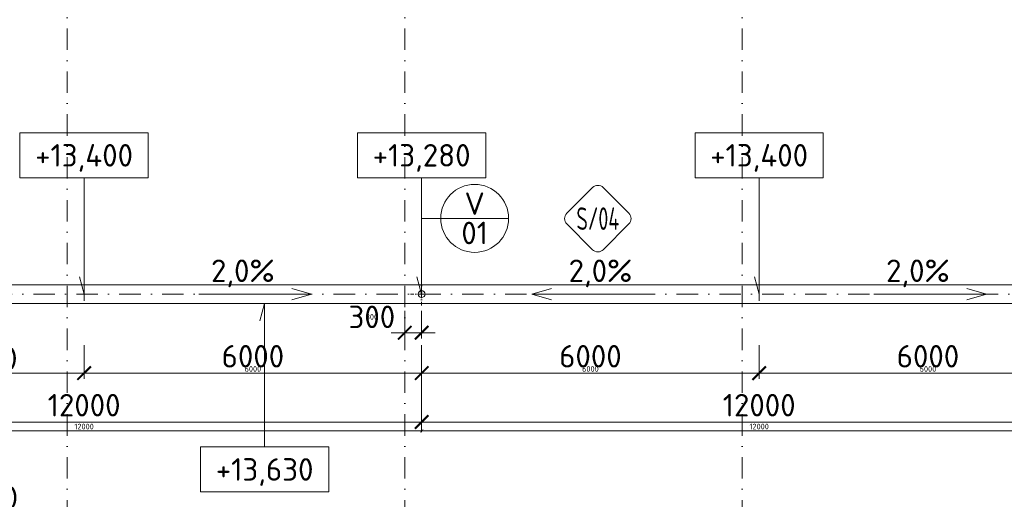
# Model space of a CAD drawing. Header units: millimetres. Extents: x -916886 to 3713765, y -2985421 to 1675785.
# Tile 105 of 256: x 11155 to 28658, y 191652 to 200179. Entities that reach past the tile are written whole.
import ezdxf
from ezdxf.enums import TextEntityAlignment as Align

# ---------------------------------------------------------------- set-up
doc = ezdxf.new("R2010")
doc.units = ezdxf.units.MM
doc.linetypes.add('CENTERX2', pattern=[101.6, 63.5, -12.7, 12.7, -12.7])
doc.linetypes.add('DASHDOT', pattern=[25.4, 12.7, -6.35, 0, -6.35])
doc.layers.get('Defpoints').update_dxf_attribs({"color": 8})
for name, color, linetype, lineweight in [('A99_N_kce-pohl', 1, 'Continuous', 9), ('A99_N_koty-200', 5, 'Continuous', 5), ('A99_N_koty-200 @ 200', 5, 'Continuous', 5), ('A99_N_koty-200 @ 50 (2)', 5, 'Continuous', 5), ('A99_N_koty-vysk', 160, 'Continuous', 9), ('A99_N_znaceni 200', 5, 'Continuous', 5), ('A99_S_osy', 1, 'CENTERX2', 5)]:
    doc.layers.add(name, color=color, linetype=linetype, lineweight=lineweight)
doc.styles.add('A99_kota', font='isocpeur.ttf', dxfattribs={"height": 2})
doc.styles.add('A99_popis', font='isocpeur.ttf')
doc.styles.add('ad_popis 100', font='isocpeur.ttf', dxfattribs={"height": 200})
doc.dimstyles.new('A99_kota_200 new', dxfattribs={"dimscale": 200, "dimtxt": 2, "dimasz": 1.2, "dimexe": 0.5, "dimexo": 1.5, "dimgap": 0.5, "dimtad": 1, "dimdec": 0, "dimzin": 3, "dimdsep": 46, "dimtxsty": 'A99_kota', "dimblk": 'ARCHTICK', "dimcen": 2.5, "dimazin": 2, "dimtfac": 0.75, "dimtdec": 0, "dimtix": 1, "dimtmove": 2, "dimatfit": 0, "dimfxl": 0, "dimtolj": 1, "dimtzin": 0, "dimlwd": 5, "dimlwe": 5, "dimarcsym": 0})

# ---------------------------------------------------------------- blocks, each defined once
blk = doc.blocks.new('_ArchTick')
at = {"color": 0, "linetype": 'ByBlock', "const_width": 0.15}
blk.add_lwpolyline([(-0.5, -0.5), (0.5, 0.5)], dxfattribs=at)
blk = doc.blocks.new('*D2999')
at = {"layer": 'A99_N_koty-200', "color": 0, "linetype": 'Continuous', "lineweight": 5, "transparency": 16777216}
for p, q in [((5860, 191380), (5860, 191480)), ((11930, 190580), (11930, 191480)), ((5860, 191380), (11930, 191380))]:
    blk.add_line(p, q, dxfattribs=at)
at = {"layer": 'Defpoints', "color": 0, "linetype": 'Continuous', "lineweight": 0, "transparency": 16777216}
for p in [(11930, 191380), (5860, 191175), (11930, 189255)]:
    blk.add_point(p, dxfattribs=at)
at = {"layer": 'A99_N_koty-200', "color": 0, "linetype": 'Continuous', "lineweight": 5, "transparency": 16777216, "xscale": 240, "yscale": 240, "zscale": 240, "rotation": 180}
blk.add_blockref('_ArchTick', (5860, 191380), dxfattribs=at)
at = {"layer": 'A99_N_koty-200', "color": 0, "linetype": 'Continuous', "lineweight": 5, "transparency": 16777216, "xscale": 240, "yscale": 240, "zscale": 240}
blk.add_blockref('_ArchTick', (11930, 191380), dxfattribs=at)
at = {"layer": 'A99_N_koty-200', "color": 0, "linetype": 'Continuous', "transparency": 16777216, "insert": (10567.5, 191680), "char_height": 400, "attachment_point": 5, "style": 'A99_kota'}
blk.add_mtext('\\A1;6070', dxfattribs=at)
blk = doc.blocks.new('*D3000')
at = {"layer": 'A99_N_koty-200', "color": 0, "linetype": 'Continuous', "lineweight": 5, "transparency": 16777216}
for p, q in [((5860, 191175), (5860, 191200)), ((5860, 191175), (11930, 191175)), ((11930, 190975), (11930, 191200))]:
    blk.add_line(p, q, dxfattribs=at)
at = {"layer": 'Defpoints', "color": 0, "linetype": 'Continuous', "lineweight": 0, "transparency": 16777216}
for p in [(5860, 191175), (11930, 191175), (11930, 189255)]:
    blk.add_point(p, dxfattribs=at)
at = {"layer": 'A99_N_koty-200', "color": 0, "linetype": 'Continuous', "lineweight": 5, "transparency": 16777216, "xscale": 60, "yscale": 60, "zscale": 60, "rotation": 180}
blk.add_blockref('_ArchTick', (5860, 191175), dxfattribs=at)
at = {"layer": 'A99_N_koty-200', "color": 0, "linetype": 'Continuous', "lineweight": 5, "transparency": 16777216, "xscale": 60, "yscale": 60, "zscale": 60}
blk.add_blockref('_ArchTick', (11930, 191175), dxfattribs=at)
at = {"layer": 'A99_N_koty-200', "color": 0, "linetype": 'Continuous', "transparency": 16777216, "insert": (8895, 191250), "char_height": 100, "attachment_point": 5, "style": 'A99_kota'}
blk.add_mtext('\\A1;6070', dxfattribs=at)
blk = doc.blocks.new('*D3062')
at = {"layer": 'A99_N_koty-200', "color": 0, "linetype": 'Continuous', "lineweight": 5, "transparency": 16777216}
for p, q in [((10210, 201345), (9310, 201345)), ((9410, 195465), (9410, 201345)), ((9410, 195465), (9310, 195465))]:
    blk.add_line(p, q, dxfattribs=at)
at = {"layer": 'Defpoints', "color": 0, "linetype": 'Continuous', "lineweight": 0, "transparency": 16777216}
for p in [(9410, 201345), (11955, 201345), (9410, 195465)]:
    blk.add_point(p, dxfattribs=at)
at = {"layer": 'A99_N_koty-200', "color": 0, "linetype": 'Continuous', "lineweight": 5, "transparency": 16777216, "xscale": 240, "yscale": 240, "zscale": 240}
for p, rotation in [((9410, 201345), 89.9999999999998), ((9410, 195465), 269.9999999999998)]:
    blk.add_blockref('_ArchTick', p, dxfattribs=dict(at, rotation=rotation))
at = {"layer": 'A99_N_koty-200', "color": 0, "linetype": 'Continuous', "transparency": 16777216, "insert": (9110, 198522.5), "char_height": 400, "attachment_point": 5, "rotation": 90, "style": 'A99_kota'}
blk.add_mtext('\\A1;5880', dxfattribs=at)
blk = doc.blocks.new('*D3063')
at = {"layer": 'A99_N_koty-200', "color": 0, "linetype": 'Continuous', "lineweight": 5, "transparency": 16777216}
for p, q in [((9610, 201345), (9385, 201345)), ((9410, 195465), (9410, 201345)), ((9410, 195465), (9385, 195465))]:
    blk.add_line(p, q, dxfattribs=at)
at = {"layer": 'Defpoints', "color": 0, "linetype": 'Continuous', "lineweight": 0, "transparency": 16777216}
for p in [(9410, 201345), (11955, 201345), (9410, 195465)]:
    blk.add_point(p, dxfattribs=at)
at = {"layer": 'A99_N_koty-200', "color": 0, "linetype": 'Continuous', "lineweight": 5, "transparency": 16777216, "xscale": 60, "yscale": 60, "zscale": 60}
for p, rotation in [((9410, 201345), 89.9999999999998), ((9410, 195465), 269.9999999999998)]:
    blk.add_blockref('_ArchTick', p, dxfattribs=dict(at, rotation=rotation))
at = {"layer": 'A99_N_koty-200', "color": 0, "linetype": 'Continuous', "transparency": 16777216, "insert": (9110, 196345), "char_height": 100, "attachment_point": 5, "rotation": 90, "style": 'A99_kota'}
blk.add_mtext('\\A1;5880', dxfattribs=at)
blk = doc.blocks.new('*D3555')
at = {"layer": 'A99_N_koty-200', "color": 0, "linetype": 'Continuous', "lineweight": 5, "transparency": 16777216}
for p, q in [((18000, 195000), (18000, 194512.5)), ((18300, 195000), (18300, 194512.5)), ((18000, 194612.5), (17760, 194612.5)), ((18000, 194612.5), (18300, 194612.5)), ((18300, 194612.5), (18540, 194612.5))]:
    blk.add_line(p, q, dxfattribs=at)
at = {"layer": 'Defpoints', "color": 0, "linetype": 'Continuous', "lineweight": 0, "transparency": 16777216}
for p in [(18000, 195300), (18300, 195300), (18300, 194612.5)]:
    blk.add_point(p, dxfattribs=at)
at = {"layer": 'A99_N_koty-200', "color": 0, "linetype": 'Continuous', "lineweight": 5, "transparency": 16777216, "xscale": 240, "yscale": 240, "zscale": 240}
blk.add_blockref('_ArchTick', (18000, 194612.5), dxfattribs=at)
at = {"layer": 'A99_N_koty-200', "color": 0, "linetype": 'Continuous', "lineweight": 5, "transparency": 16777216, "xscale": 240, "yscale": 240, "zscale": 240, "rotation": 180}
blk.add_blockref('_ArchTick', (18300, 194612.5), dxfattribs=at)
at = {"layer": 'A99_N_koty-200', "color": 0, "linetype": 'Continuous', "transparency": 16777216, "insert": (17415, 194895), "char_height": 400, "attachment_point": 5, "style": 'A99_kota'}
blk.add_mtext('\\A1;300', dxfattribs=at)
blk = doc.blocks.new('*D3556')
at = {"layer": 'A99_N_koty-200', "color": 0, "linetype": 'Continuous', "lineweight": 5, "transparency": 16777216}
for p, q in [((18000, 194812.5), (18000, 194587.5)), ((18300, 194812.5), (18300, 194587.5)), ((18000, 194612.5), (17940, 194612.5)), ((18000, 194612.5), (18300, 194612.5)), ((18300, 194612.5), (18360, 194612.5))]:
    blk.add_line(p, q, dxfattribs=at)
at = {"layer": 'Defpoints', "color": 0, "linetype": 'Continuous', "lineweight": 0, "transparency": 16777216}
for p in [(18000, 195300), (18300, 195300), (18300, 194612.5)]:
    blk.add_point(p, dxfattribs=at)
at = {"layer": 'A99_N_koty-200', "color": 0, "linetype": 'Continuous', "lineweight": 5, "transparency": 16777216, "xscale": 60, "yscale": 60, "zscale": 60}
blk.add_blockref('_ArchTick', (18000, 194612.5), dxfattribs=at)
at = {"layer": 'A99_N_koty-200', "color": 0, "linetype": 'Continuous', "lineweight": 5, "transparency": 16777216, "xscale": 60, "yscale": 60, "zscale": 60, "rotation": 180}
blk.add_blockref('_ArchTick', (18300, 194612.5), dxfattribs=at)
at = {"layer": 'A99_N_koty-200', "color": 0, "linetype": 'Continuous', "transparency": 16777216, "insert": (17415, 194895), "char_height": 100, "attachment_point": 5, "style": 'A99_kota'}
blk.add_mtext('\\A1;300', dxfattribs=at)
blk = doc.blocks.new('*D3561')
at = {"layer": 'A99_N_koty-200', "color": 0, "linetype": 'Continuous', "lineweight": 5, "transparency": 16777216}
for p, q in [((6300, 193825), (6300, 192925)), ((18300, 193825), (18300, 192925)), ((6300, 193025), (18300, 193025))]:
    blk.add_line(p, q, dxfattribs=at)
at = {"layer": 'Defpoints', "color": 0, "linetype": 'Continuous', "lineweight": 0, "transparency": 16777216}
for p in [(6300, 195300), (18300, 195300), (18300, 193025)]:
    blk.add_point(p, dxfattribs=at)
at = {"layer": 'A99_N_koty-200', "color": 0, "linetype": 'Continuous', "lineweight": 5, "transparency": 16777216, "xscale": 240, "yscale": 240, "zscale": 240, "rotation": 180}
blk.add_blockref('_ArchTick', (6300, 193025), dxfattribs=at)
at = {"layer": 'A99_N_koty-200', "color": 0, "linetype": 'Continuous', "lineweight": 5, "transparency": 16777216, "xscale": 240, "yscale": 240, "zscale": 240}
blk.add_blockref('_ArchTick', (18300, 193025), dxfattribs=at)
at = {"layer": 'A99_N_koty-200', "color": 0, "linetype": 'Continuous', "transparency": 16777216, "insert": (12300, 193325), "char_height": 400, "attachment_point": 5, "style": 'A99_kota'}
blk.add_mtext('\\A1;12000', dxfattribs=at)
blk = doc.blocks.new('*D3562')
at = {"layer": 'A99_N_koty-200', "color": 0, "linetype": 'Continuous', "lineweight": 5, "transparency": 16777216}
for p, q in [((6300, 193070), (6300, 192845)), ((18300, 193070), (18300, 192845)), ((6300, 192870), (18300, 192870))]:
    blk.add_line(p, q, dxfattribs=at)
at = {"layer": 'Defpoints', "color": 0, "linetype": 'Continuous', "lineweight": 0, "transparency": 16777216}
for p in [(6300, 195300), (18300, 195300), (18300, 192870)]:
    blk.add_point(p, dxfattribs=at)
at = {"layer": 'A99_N_koty-200', "color": 0, "linetype": 'Continuous', "lineweight": 5, "transparency": 16777216, "xscale": 60, "yscale": 60, "zscale": 60, "rotation": 180}
blk.add_blockref('_ArchTick', (6300, 192870), dxfattribs=at)
at = {"layer": 'A99_N_koty-200', "color": 0, "linetype": 'Continuous', "lineweight": 5, "transparency": 16777216, "xscale": 60, "yscale": 60, "zscale": 60}
blk.add_blockref('_ArchTick', (18300, 192870), dxfattribs=at)
at = {"layer": 'A99_N_koty-200', "color": 0, "linetype": 'Continuous', "transparency": 16777216, "insert": (12300, 192945), "char_height": 100, "attachment_point": 5, "style": 'A99_kota'}
blk.add_mtext('\\A1;12000', dxfattribs=at)
blk = doc.blocks.new('*D3564')
at = {"layer": 'A99_N_koty-200', "color": 0, "linetype": 'Continuous', "lineweight": 5, "transparency": 16777216}
for p, q in [((6300, 194390), (6300, 193795)), ((12300, 194390), (12300, 193795)), ((6300, 193895), (9940, 193895)), ((12300, 193895), (11180, 193895))]:
    blk.add_line(p, q, dxfattribs=at)
at = {"layer": 'Defpoints', "color": 0, "linetype": 'Continuous', "lineweight": 0, "transparency": 16777216}
for p in [(6300, 194690), (12300, 194690), (12300, 193895)]:
    blk.add_point(p, dxfattribs=at)
at = {"layer": 'A99_N_koty-200', "color": 0, "linetype": 'Continuous', "lineweight": 5, "transparency": 16777216, "xscale": 240, "yscale": 240, "zscale": 240, "rotation": 180}
blk.add_blockref('_ArchTick', (6300, 193895), dxfattribs=at)
at = {"layer": 'A99_N_koty-200', "color": 0, "linetype": 'Continuous', "lineweight": 5, "transparency": 16777216, "xscale": 240, "yscale": 240, "zscale": 240}
blk.add_blockref('_ArchTick', (12300, 193895), dxfattribs=at)
at = {"layer": 'A99_N_koty-200', "color": 0, "linetype": 'Continuous', "transparency": 16777216, "insert": (10560, 194155), "char_height": 400, "attachment_point": 5, "style": 'A99_kota'}
blk.add_mtext('\\A1;6000', dxfattribs=at)
blk = doc.blocks.new('*D3565')
at = {"layer": 'A99_N_koty-200', "color": 0, "linetype": 'Continuous', "lineweight": 5, "transparency": 16777216}
for p, q in [((6300, 194095), (6300, 193870)), ((12300, 194095), (12300, 193870)), ((6300, 193895), (12300, 193895))]:
    blk.add_line(p, q, dxfattribs=at)
at = {"layer": 'Defpoints', "color": 0, "linetype": 'Continuous', "lineweight": 0, "transparency": 16777216}
for p in [(6300, 194690), (12300, 194690), (12300, 193895)]:
    blk.add_point(p, dxfattribs=at)
at = {"layer": 'A99_N_koty-200', "color": 0, "linetype": 'Continuous', "lineweight": 5, "transparency": 16777216, "xscale": 60, "yscale": 60, "zscale": 60, "rotation": 180}
blk.add_blockref('_ArchTick', (6300, 193895), dxfattribs=at)
at = {"layer": 'A99_N_koty-200', "color": 0, "linetype": 'Continuous', "lineweight": 5, "transparency": 16777216, "xscale": 60, "yscale": 60, "zscale": 60}
blk.add_blockref('_ArchTick', (12300, 193895), dxfattribs=at)
at = {"layer": 'A99_N_koty-200', "color": 0, "linetype": 'Continuous', "transparency": 16777216, "insert": (9300, 193970), "char_height": 100, "attachment_point": 5, "style": 'A99_kota'}
blk.add_mtext('\\A1;6000', dxfattribs=at)
blk = doc.blocks.new('*D3567')
at = {"layer": 'A99_N_koty-200', "color": 0, "linetype": 'Continuous', "lineweight": 5, "transparency": 16777216}
for p, q in [((12300, 194390), (12300, 193795)), ((18300, 194390), (18300, 193795)), ((18300, 193895), (12300, 193895))]:
    blk.add_line(p, q, dxfattribs=at)
at = {"layer": 'Defpoints', "color": 0, "linetype": 'Continuous', "lineweight": 0, "transparency": 16777216}
for p in [(12300, 194690), (18300, 194690), (12300, 193895)]:
    blk.add_point(p, dxfattribs=at)
at = {"layer": 'A99_N_koty-200', "color": 0, "linetype": 'Continuous', "lineweight": 5, "transparency": 16777216, "xscale": 240, "yscale": 240, "zscale": 240, "rotation": 180}
blk.add_blockref('_ArchTick', (12300, 193895), dxfattribs=at)
at = {"layer": 'A99_N_koty-200', "color": 0, "linetype": 'Continuous', "lineweight": 5, "transparency": 16777216, "xscale": 240, "yscale": 240, "zscale": 240}
blk.add_blockref('_ArchTick', (18300, 193895), dxfattribs=at)
at = {"layer": 'A99_N_koty-200', "color": 0, "linetype": 'Continuous', "transparency": 16777216, "insert": (15300, 194195), "char_height": 400, "attachment_point": 5, "style": 'A99_kota'}
blk.add_mtext('\\A1;6000', dxfattribs=at)
blk = doc.blocks.new('*D3568')
at = {"layer": 'A99_N_koty-200', "color": 0, "linetype": 'Continuous', "lineweight": 5, "transparency": 16777216}
for p, q in [((12300, 194095), (12300, 193870)), ((18300, 194095), (18300, 193870)), ((18300, 193895), (12300, 193895))]:
    blk.add_line(p, q, dxfattribs=at)
at = {"layer": 'Defpoints', "color": 0, "linetype": 'Continuous', "lineweight": 0, "transparency": 16777216}
for p in [(12300, 194690), (18300, 194690), (12300, 193895)]:
    blk.add_point(p, dxfattribs=at)
at = {"layer": 'A99_N_koty-200', "color": 0, "linetype": 'Continuous', "lineweight": 5, "transparency": 16777216, "xscale": 60, "yscale": 60, "zscale": 60, "rotation": 180}
blk.add_blockref('_ArchTick', (12300, 193895), dxfattribs=at)
at = {"layer": 'A99_N_koty-200', "color": 0, "linetype": 'Continuous', "lineweight": 5, "transparency": 16777216, "xscale": 60, "yscale": 60, "zscale": 60}
blk.add_blockref('_ArchTick', (18300, 193895), dxfattribs=at)
at = {"layer": 'A99_N_koty-200', "color": 0, "linetype": 'Continuous', "transparency": 16777216, "insert": (15300, 193970), "char_height": 100, "attachment_point": 5, "style": 'A99_kota'}
blk.add_mtext('\\A1;6000', dxfattribs=at)
blk = doc.blocks.new('*U62')
at = {"color": 0, "linetype": 'ByBlock'}
for p, q in [((5.7, -4), (5.7, -14.35)), ((5.7, -14.35), (5.286, -12.805))]:
    blk.add_line(p, q, dxfattribs=at)
blk.add_lwpolyline([(0, -4), (11.4, -4), (11.4, 0), (0, 0)], close=True, dxfattribs=at)
at = {"color": 0, "linetype": 'ByBlock', "style": 'A99_kota'}
for tag, p in [('VYSKA', (5.7, -2.241)), ('VYSKA_POPIS1', (5.7, -6.041)), ('VYSKA_POPIS2', (5.9, -9.541)), ('VYSKA_POPIS3', (5.9, -13.041))]:
    blk.add_attdef(tag, text='', height=2, dxfattribs=at).set_placement(p, align=Align.MIDDLE)
blk = doc.blocks.new('*D3630')
at = {"layer": 'A99_N_koty-200', "color": 0, "linetype": 'Continuous', "lineweight": 5, "transparency": 16777216}
for p, q in [((18300, 193825), (18300, 192925)), ((30300, 193825), (30300, 192925)), ((18300, 193025), (30300, 193025))]:
    blk.add_line(p, q, dxfattribs=at)
at = {"layer": 'Defpoints', "color": 0, "linetype": 'Continuous', "lineweight": 0, "transparency": 16777216}
for p in [(18300, 195300), (30300, 195300), (30300, 193025)]:
    blk.add_point(p, dxfattribs=at)
at = {"layer": 'A99_N_koty-200', "color": 0, "linetype": 'Continuous', "lineweight": 5, "transparency": 16777216, "xscale": 240, "yscale": 240, "zscale": 240, "rotation": 180}
blk.add_blockref('_ArchTick', (18300, 193025), dxfattribs=at)
at = {"layer": 'A99_N_koty-200', "color": 0, "linetype": 'Continuous', "lineweight": 5, "transparency": 16777216, "xscale": 240, "yscale": 240, "zscale": 240}
blk.add_blockref('_ArchTick', (30300, 193025), dxfattribs=at)
at = {"layer": 'A99_N_koty-200', "color": 0, "linetype": 'Continuous', "transparency": 16777216, "insert": (24300, 193325), "char_height": 400, "attachment_point": 5, "style": 'A99_kota'}
blk.add_mtext('\\A1;12000', dxfattribs=at)
blk = doc.blocks.new('*D3631')
at = {"layer": 'A99_N_koty-200', "color": 0, "linetype": 'Continuous', "lineweight": 5, "transparency": 16777216}
for p, q in [((18300, 193070), (18300, 192845)), ((30300, 193070), (30300, 192845)), ((18300, 192870), (30300, 192870))]:
    blk.add_line(p, q, dxfattribs=at)
at = {"layer": 'Defpoints', "color": 0, "linetype": 'Continuous', "lineweight": 0, "transparency": 16777216}
for p in [(18300, 195300), (30300, 195300), (30300, 192870)]:
    blk.add_point(p, dxfattribs=at)
at = {"layer": 'A99_N_koty-200', "color": 0, "linetype": 'Continuous', "lineweight": 5, "transparency": 16777216, "xscale": 60, "yscale": 60, "zscale": 60, "rotation": 180}
blk.add_blockref('_ArchTick', (18300, 192870), dxfattribs=at)
at = {"layer": 'A99_N_koty-200', "color": 0, "linetype": 'Continuous', "lineweight": 5, "transparency": 16777216, "xscale": 60, "yscale": 60, "zscale": 60}
blk.add_blockref('_ArchTick', (30300, 192870), dxfattribs=at)
at = {"layer": 'A99_N_koty-200', "color": 0, "linetype": 'Continuous', "transparency": 16777216, "insert": (24300, 192945), "char_height": 100, "attachment_point": 5, "style": 'A99_kota'}
blk.add_mtext('\\A1;12000', dxfattribs=at)
blk = doc.blocks.new('*D3633')
at = {"layer": 'A99_N_koty-200', "color": 0, "linetype": 'Continuous', "lineweight": 5, "transparency": 16777216}
for p, q in [((18300, 194390), (18300, 193795)), ((24300, 194390), (24300, 193795)), ((18300, 193895), (24300, 193895))]:
    blk.add_line(p, q, dxfattribs=at)
at = {"layer": 'Defpoints', "color": 0, "linetype": 'Continuous', "lineweight": 0, "transparency": 16777216}
for p in [(18300, 194690), (24300, 194690), (24300, 193895)]:
    blk.add_point(p, dxfattribs=at)
at = {"layer": 'A99_N_koty-200', "color": 0, "linetype": 'Continuous', "lineweight": 5, "transparency": 16777216, "xscale": 240, "yscale": 240, "zscale": 240, "rotation": 180}
blk.add_blockref('_ArchTick', (18300, 193895), dxfattribs=at)
at = {"layer": 'A99_N_koty-200', "color": 0, "linetype": 'Continuous', "lineweight": 5, "transparency": 16777216, "xscale": 240, "yscale": 240, "zscale": 240}
blk.add_blockref('_ArchTick', (24300, 193895), dxfattribs=at)
at = {"layer": 'A99_N_koty-200', "color": 0, "linetype": 'Continuous', "transparency": 16777216, "insert": (21300, 194195), "char_height": 400, "attachment_point": 5, "style": 'A99_kota'}
blk.add_mtext('\\A1;6000', dxfattribs=at)
blk = doc.blocks.new('*D3634')
at = {"layer": 'A99_N_koty-200', "color": 0, "linetype": 'Continuous', "lineweight": 5, "transparency": 16777216}
for p, q in [((18300, 194095), (18300, 193870)), ((24300, 194095), (24300, 193870)), ((18300, 193895), (24300, 193895))]:
    blk.add_line(p, q, dxfattribs=at)
at = {"layer": 'Defpoints', "color": 0, "linetype": 'Continuous', "lineweight": 0, "transparency": 16777216}
for p in [(18300, 194690), (24300, 194690), (24300, 193895)]:
    blk.add_point(p, dxfattribs=at)
at = {"layer": 'A99_N_koty-200', "color": 0, "linetype": 'Continuous', "lineweight": 5, "transparency": 16777216, "xscale": 60, "yscale": 60, "zscale": 60, "rotation": 180}
blk.add_blockref('_ArchTick', (18300, 193895), dxfattribs=at)
at = {"layer": 'A99_N_koty-200', "color": 0, "linetype": 'Continuous', "lineweight": 5, "transparency": 16777216, "xscale": 60, "yscale": 60, "zscale": 60}
blk.add_blockref('_ArchTick', (24300, 193895), dxfattribs=at)
at = {"layer": 'A99_N_koty-200', "color": 0, "linetype": 'Continuous', "transparency": 16777216, "insert": (21300, 193970), "char_height": 100, "attachment_point": 5, "style": 'A99_kota'}
blk.add_mtext('\\A1;6000', dxfattribs=at)
blk = doc.blocks.new('*D3636')
at = {"layer": 'A99_N_koty-200', "color": 0, "linetype": 'Continuous', "lineweight": 5, "transparency": 16777216}
for p, q in [((24300, 194390), (24300, 193795)), ((30300, 194390), (30300, 193795)), ((30300, 193895), (24300, 193895))]:
    blk.add_line(p, q, dxfattribs=at)
at = {"layer": 'Defpoints', "color": 0, "linetype": 'Continuous', "lineweight": 0, "transparency": 16777216}
for p in [(24300, 194690), (30300, 194690), (24300, 193895)]:
    blk.add_point(p, dxfattribs=at)
at = {"layer": 'A99_N_koty-200', "color": 0, "linetype": 'Continuous', "lineweight": 5, "transparency": 16777216, "xscale": 240, "yscale": 240, "zscale": 240, "rotation": 180}
blk.add_blockref('_ArchTick', (24300, 193895), dxfattribs=at)
at = {"layer": 'A99_N_koty-200', "color": 0, "linetype": 'Continuous', "lineweight": 5, "transparency": 16777216, "xscale": 240, "yscale": 240, "zscale": 240}
blk.add_blockref('_ArchTick', (30300, 193895), dxfattribs=at)
at = {"layer": 'A99_N_koty-200', "color": 0, "linetype": 'Continuous', "transparency": 16777216, "insert": (27300, 194195), "char_height": 400, "attachment_point": 5, "style": 'A99_kota'}
blk.add_mtext('\\A1;6000', dxfattribs=at)
blk = doc.blocks.new('*D3637')
at = {"layer": 'A99_N_koty-200', "color": 0, "linetype": 'Continuous', "lineweight": 5, "transparency": 16777216}
for p, q in [((24300, 194095), (24300, 193870)), ((30300, 194095), (30300, 193870)), ((30300, 193895), (24300, 193895))]:
    blk.add_line(p, q, dxfattribs=at)
at = {"layer": 'Defpoints', "color": 0, "linetype": 'Continuous', "lineweight": 0, "transparency": 16777216}
for p in [(24300, 194690), (30300, 194690), (24300, 193895)]:
    blk.add_point(p, dxfattribs=at)
at = {"layer": 'A99_N_koty-200', "color": 0, "linetype": 'Continuous', "lineweight": 5, "transparency": 16777216, "xscale": 60, "yscale": 60, "zscale": 60, "rotation": 180}
blk.add_blockref('_ArchTick', (24300, 193895), dxfattribs=at)
at = {"layer": 'A99_N_koty-200', "color": 0, "linetype": 'Continuous', "lineweight": 5, "transparency": 16777216, "xscale": 60, "yscale": 60, "zscale": 60}
blk.add_blockref('_ArchTick', (30300, 193895), dxfattribs=at)
at = {"layer": 'A99_N_koty-200', "color": 0, "linetype": 'Continuous', "transparency": 16777216, "insert": (27300, 193970), "char_height": 100, "attachment_point": 5, "style": 'A99_kota'}
blk.add_mtext('\\A1;6000', dxfattribs=at)
blk = doc.blocks.new('*U94')
at = {"color": 0}
for p, q in [((-0.72, 4.14), (-4.15, 0.71)), ((4.14, 0.71), (0.71, 4.14)), ((-4.15, -0.72), (-0.72, -4.15)), ((0.71, -4.15), (4.14, -0.72))]:
    blk.add_line(p, q, dxfattribs=at)
for centre, start, end in [((0, 3.42), 45, 135), ((-3.43, 0), 135, 225), ((3.42, 0), 315, 45), ((0, -3.43), 225, 315)]:
    blk.add_arc(centre, 1.01, start, end, dxfattribs=at)
at = {"color": 0, "linetype": 'ByBlock', "style": 'A99_popis', "width": 0.953108}
blk.add_attdef('SKLADBA', text='', height=3, rotation=0.0103, dxfattribs=at).set_placement((-2.86, -1.51), (2.86, -1.5), align=Align.FIT)
blk = doc.blocks.new('*U20')
at = {"color": 0, "linetype": 'ByBlock'}
blk.add_line((-3.02, 0), (3.02, 0), dxfattribs=at)
blk.add_circle((0, 0), 3.02, dxfattribs=at)
at = {"color": 0, "linetype": 'ByBlock', "style": 'A99_popis'}
for tag, p in [('KATEGORIE', (0, 1.31)), ('PRVEK', (0, -1.298))]:
    blk.add_attdef(tag, text='', height=2, dxfattribs=at).set_placement(p, align=Align.MIDDLE_CENTER)
blk = doc.blocks.new('*U124')
at = {"color": 0, "linetype": 'ByBlock'}
for p, q in [((5.7, 12.75), (5.286, 11.205)), ((5.7, 0), (5.7, 12.75))]:
    blk.add_line(p, q, dxfattribs=at)
blk.add_lwpolyline([(0, -4), (11.4, -4), (11.4, 0), (0, 0)], close=True, dxfattribs=at)
at = {"color": 0, "linetype": 'ByBlock', "style": 'A99_kota'}
for tag, p in [('VYSKA', (5.7, -2.241)), ('VYSKA_POPIS1', (5.7, -6.041)), ('VYSKA_POPIS2', (5.9, -9.541)), ('VYSKA_POPIS3', (5.9, -13.041))]:
    blk.add_attdef(tag, text='', height=2, dxfattribs=at).set_placement(p, align=Align.MIDDLE)
blk = doc.blocks.new('*U4722')
at = {"layer": 'A99_N_koty-200 @ 200', "linetype": 'Continuous'}
dim = blk.add_linear_dim(base=(11930, 191380), p1=(5860, 191175), p2=(11930, 189255), dimstyle='A99_kota_200 new', override={"dimscale": 200, "dimtix": 1, "dimtofl": 1, "dimtmove": 2, "dimatfit": 0}, dxfattribs=at)
dim.commit()
dim.dimension.update_dxf_attribs({"geometry": '*D2999', "text_midpoint": (10567.5, 191680), "dimtype": 128})
at = {"layer": 'A99_N_koty-200 @ 50 (2)', "linetype": 'Continuous'}
dim = blk.add_linear_dim(base=(11930, 191175), p1=(5860, 191175), p2=(11930, 189255), dimstyle='A99_kota_200 new', override={"dimscale": 50, "dimtix": 1, "dimtofl": 1, "dimtmove": 2, "dimatfit": 0}, dxfattribs=at)
dim.commit()
dim.dimension.update_dxf_attribs({"geometry": '*D3000', "text_midpoint": (8895, 191250)})
blk = doc.blocks.new('*U4743')
at = {"layer": 'A99_N_koty-200 @ 200', "linetype": 'Continuous'}
dim = blk.add_linear_dim(base=(9410, 201345), p1=(9410, 195465), p2=(11955, 201345), angle=90, dimstyle='A99_kota_200 new', override={"dimscale": 200, "dimtix": 1, "dimtofl": 1, "dimtmove": 2, "dimatfit": 0}, dxfattribs=at)
dim.commit()
dim.dimension.update_dxf_attribs({"geometry": '*D3062', "text_midpoint": (9110, 198522.5), "dimtype": 128})
at = {"layer": 'A99_N_koty-200 @ 50 (2)', "linetype": 'Continuous'}
dim = blk.add_linear_dim(base=(9410, 201345), p1=(9410, 195465), p2=(11955, 201345), angle=90, dimstyle='A99_kota_200 new', override={"dimscale": 50, "dimtix": 1, "dimtofl": 1, "dimtmove": 2, "dimatfit": 0}, dxfattribs=at)
dim.commit()
dim.dimension.update_dxf_attribs({"geometry": '*D3063', "text_midpoint": (9110, 196345), "dimtype": 128})
blk = doc.blocks.new('*U4869')
at = {"layer": 'A99_N_koty-200 @ 200', "linetype": 'Continuous'}
dim = blk.add_linear_dim(base=(18300, 194612.5), p1=(18000, 195300), p2=(18300, 195300), dimstyle='A99_kota_200 new', override={"dimscale": 200, "dimtix": 1, "dimtofl": 1, "dimtmove": 2, "dimatfit": 0}, dxfattribs=at)
dim.commit()
dim.dimension.update_dxf_attribs({"geometry": '*D3555', "text_midpoint": (17415, 194895), "dimtype": 128})
at = {"layer": 'A99_N_koty-200 @ 50 (2)', "linetype": 'Continuous'}
dim = blk.add_linear_dim(base=(18300, 194612.5), p1=(18000, 195300), p2=(18300, 195300), dimstyle='A99_kota_200 new', override={"dimscale": 50, "dimtix": 1, "dimtofl": 1, "dimtmove": 2, "dimatfit": 0}, dxfattribs=at)
dim.commit()
dim.dimension.update_dxf_attribs({"geometry": '*D3556', "text_midpoint": (17415, 194895), "dimtype": 128})
blk = doc.blocks.new('*U4871')
at = {"layer": 'A99_N_koty-200 @ 200', "linetype": 'Continuous'}
dim = blk.add_linear_dim(base=(18300, 193025), p1=(6300, 195300), p2=(18300, 195300), dimstyle='A99_kota_200 new', override={"dimscale": 200, "dimtix": 1, "dimtofl": 1, "dimtmove": 2, "dimatfit": 0}, dxfattribs=at)
dim.commit()
dim.dimension.update_dxf_attribs({"geometry": '*D3561', "text_midpoint": (12300, 193325)})
at = {"layer": 'A99_N_koty-200 @ 50 (2)', "linetype": 'Continuous'}
dim = blk.add_linear_dim(base=(18300, 192870), p1=(6300, 195300), p2=(18300, 195300), dimstyle='A99_kota_200 new', override={"dimscale": 50, "dimtix": 1, "dimtofl": 1, "dimtmove": 2, "dimatfit": 0}, dxfattribs=at)
dim.commit()
dim.dimension.update_dxf_attribs({"geometry": '*D3562', "text_midpoint": (12300, 192945)})
blk = doc.blocks.new('*U4872')
at = {"layer": 'A99_N_koty-200 @ 200', "linetype": 'Continuous'}
dim = blk.add_linear_dim(base=(12300, 193895), p1=(6300, 194690), p2=(12300, 194690), dimstyle='A99_kota_200 new', override={"dimscale": 200, "dimtix": 1, "dimtofl": 1, "dimtmove": 2, "dimatfit": 0}, dxfattribs=at)
dim.commit()
dim.dimension.update_dxf_attribs({"geometry": '*D3564', "text_midpoint": (10560, 194155), "dimtype": 128})
at = {"layer": 'A99_N_koty-200 @ 50 (2)', "linetype": 'Continuous'}
dim = blk.add_linear_dim(base=(12300, 193895), p1=(6300, 194690), p2=(12300, 194690), dimstyle='A99_kota_200 new', override={"dimscale": 50, "dimtix": 1, "dimtofl": 1, "dimtmove": 2, "dimatfit": 0}, dxfattribs=at)
dim.commit()
dim.dimension.update_dxf_attribs({"geometry": '*D3565', "text_midpoint": (9300, 193970)})
blk = doc.blocks.new('*U4873')
at = {"layer": 'A99_N_koty-200 @ 200', "linetype": 'Continuous'}
dim = blk.add_linear_dim(base=(12300, 193895), p1=(18300, 194690), p2=(12300, 194690), angle=180, dimstyle='A99_kota_200 new', override={"dimscale": 200, "dimtix": 1, "dimtofl": 1, "dimtmove": 2, "dimatfit": 0}, dxfattribs=at)
dim.commit()
dim.dimension.update_dxf_attribs({"geometry": '*D3567', "text_midpoint": (15300, 194195)})
at = {"layer": 'A99_N_koty-200 @ 50 (2)', "linetype": 'Continuous'}
dim = blk.add_linear_dim(base=(12300, 193895), p1=(18300, 194690), p2=(12300, 194690), angle=180, dimstyle='A99_kota_200 new', override={"dimscale": 50, "dimtix": 1, "dimtofl": 1, "dimtmove": 2, "dimatfit": 0}, dxfattribs=at)
dim.commit()
dim.dimension.update_dxf_attribs({"geometry": '*D3568', "text_midpoint": (15300, 193970)})
blk = doc.blocks.new('*U4894')
at = {"layer": 'A99_N_koty-200 @ 200', "linetype": 'Continuous'}
dim = blk.add_linear_dim(base=(30300, 193025), p1=(18300, 195300), p2=(30300, 195300), dimstyle='A99_kota_200 new', override={"dimscale": 200, "dimtix": 1, "dimtofl": 1, "dimtmove": 2, "dimatfit": 0}, dxfattribs=at)
dim.commit()
dim.dimension.update_dxf_attribs({"geometry": '*D3630', "text_midpoint": (24300, 193325)})
at = {"layer": 'A99_N_koty-200 @ 50 (2)', "linetype": 'Continuous'}
dim = blk.add_linear_dim(base=(30300, 192870), p1=(18300, 195300), p2=(30300, 195300), dimstyle='A99_kota_200 new', override={"dimscale": 50, "dimtix": 1, "dimtofl": 1, "dimtmove": 2, "dimatfit": 0}, dxfattribs=at)
dim.commit()
dim.dimension.update_dxf_attribs({"geometry": '*D3631', "text_midpoint": (24300, 192945)})
blk = doc.blocks.new('*U4895')
at = {"layer": 'A99_N_koty-200 @ 200', "linetype": 'Continuous'}
dim = blk.add_linear_dim(base=(24300, 193895), p1=(18300, 194690), p2=(24300, 194690), dimstyle='A99_kota_200 new', override={"dimscale": 200, "dimtix": 1, "dimtofl": 1, "dimtmove": 2, "dimatfit": 0}, dxfattribs=at)
dim.commit()
dim.dimension.update_dxf_attribs({"geometry": '*D3633', "text_midpoint": (21300, 194195)})
at = {"layer": 'A99_N_koty-200 @ 50 (2)', "linetype": 'Continuous'}
dim = blk.add_linear_dim(base=(24300, 193895), p1=(18300, 194690), p2=(24300, 194690), dimstyle='A99_kota_200 new', override={"dimscale": 50, "dimtix": 1, "dimtofl": 1, "dimtmove": 2, "dimatfit": 0}, dxfattribs=at)
dim.commit()
dim.dimension.update_dxf_attribs({"geometry": '*D3634', "text_midpoint": (21300, 193970)})
blk = doc.blocks.new('*U4896')
at = {"layer": 'A99_N_koty-200 @ 200', "linetype": 'Continuous'}
dim = blk.add_linear_dim(base=(24300, 193895), p1=(30300, 194690), p2=(24300, 194690), angle=180, dimstyle='A99_kota_200 new', override={"dimscale": 200, "dimtix": 1, "dimtofl": 1, "dimtmove": 2, "dimatfit": 0}, dxfattribs=at)
dim.commit()
dim.dimension.update_dxf_attribs({"geometry": '*D3636', "text_midpoint": (27300, 194195)})
at = {"layer": 'A99_N_koty-200 @ 50 (2)', "linetype": 'Continuous'}
dim = blk.add_linear_dim(base=(24300, 193895), p1=(30300, 194690), p2=(24300, 194690), angle=180, dimstyle='A99_kota_200 new', override={"dimscale": 50, "dimtix": 1, "dimtofl": 1, "dimtmove": 2, "dimatfit": 0}, dxfattribs=at)
dim.commit()
dim.dimension.update_dxf_attribs({"geometry": '*D3637', "text_midpoint": (27300, 193970)})

msp = doc.modelspace()

# ---------------------------------------------------------------- linework, layer by layer
at = {"layer": 'A99_N_kce-pohl', "color": 1, "linetype": 'Continuous', "ltscale": 25}
msp.add_lwpolyline([(150690, 195135), (150690, 195465), (6000, 195465), (6000, 195135)], close=True, dxfattribs=at)
at = {"layer": 'A99_N_kce-pohl', "linetype": 'Continuous', "lineweight": 5}
for points in [[(12300, 195180), (12300, 195420)], [(24300, 195180), (24300, 195420)]]:
    msp.add_lwpolyline(points, dxfattribs=at)
at = {"layer": 'A99_N_kce-pohl', "linetype": 'DASHDOT', "lineweight": 5, "ltscale": 5}
for points in [[(18300, 195100), (18300, 195500)], [(18100, 195300), (18500, 195300)]]:
    msp.add_lwpolyline(points, dxfattribs=at)
at = {"layer": 'A99_N_kce-pohl', "linetype": 'Continuous'}
msp.add_circle((18300, 195300), 60, dxfattribs=at)
at = {"layer": 'A99_N_koty-vysk'}
for points in [[(16340, 195300), (15990, 195400)], [(20260, 195300), (20610, 195400)], [(28340, 195300), (27990, 195400)], [(16340, 195300), (14340, 195300)], [(16340, 195300), (15990, 195200)], [(20260, 195300), (22260, 195300)], [(20260, 195300), (20610, 195200)], [(28340, 195300), (26340, 195300)], [(28340, 195300), (27990, 195200)]]:
    msp.add_lwpolyline(points, dxfattribs=at)
at = {"layer": 'A99_N_znaceni 200'}
msp.add_lwpolyline([(18638.5, 196646.5), (18300, 196646.5)], dxfattribs=at)
at = {"layer": 'A99_S_osy', "linetype": 'DASHDOT', "lineweight": 5, "ltscale": 30}
for points in [[(12000, 264800), (12000, 176462.5)], [(18000, 264800), (18000, 175430)], [(24000, 264800), (24000, 176462.5)], [(176395, 195300), (4375, 195300)]]:
    msp.add_lwpolyline(points, dxfattribs=at)

# ---------------------------------------------------------------- block references
at = {"layer": 'A99_N_koty-200', "color": 4, "linetype": 'Continuous', "lineweight": 0}
for name in ['*U4743', '*U4871', '*U4869', '*U4894', '*U4872', '*U4873', '*U4895', '*U4896', '*U4722']:
    msp.add_blockref(name, (0, 0), dxfattribs=at)
at = {"layer": 'A99_N_koty-vysk', "xscale": 200, "yscale": 200, "zscale": 200}
for name, p, values in [('*U62', (11160, 198170), {'VYSKA': '+13,400'}), ('*U62', (17160, 198170), {'VYSKA': '+13,280'}), ('*U62', (23160, 198170), {'VYSKA': '+13,400'}), ('*U124', (14369.3, 192585), {'VYSKA': '+13,630'})]:
    msp.add_blockref(name, p, dxfattribs=at).add_auto_attribs(values)
at = {"layer": 'A99_N_znaceni 200', "xscale": 200, "yscale": 200, "zscale": 200}
msp.add_blockref('*U20', (19242.5, 196646.5), dxfattribs=at).add_auto_attribs({'KATEGORIE': 'V', 'PRVEK': '01'})
at = {"layer": 'A99_N_znaceni 200', "lineweight": 5}
ref = msp.add_blockref('*U94', (21432.5, 196642.5), dxfattribs=dict(at, xscale=133.3, yscale=133.3, zscale=133.3))
ref.add_attrib('SKLADBA', 'S/04', dxfattribs={"layer": '0', "color": 0, "linetype": 'ByBlock', "height": 400, "rotation": 0.01026, "style": 'A99_popis', "width": 0.635246}).set_placement((21050.8, 196441.8), (21813.1, 196441.9), align=Align.FIT)

# ---------------------------------------------------------------- texts
at = {"layer": 'A99_N_koty-vysk', "char_height": 400, "style": 'ad_popis 100'}
for insert, attachment_point in [((15687, 195915), 3), ((20913, 195915), 1), ((27687, 195915), 3)]:
    msp.add_mtext_dynamic_manual_height_columns('2,0%', width=673.852, gutter_width=2000, heights=[0], dxfattribs=dict(at, insert=insert, attachment_point=attachment_point))

doc.saveas('drawing.dxf')
